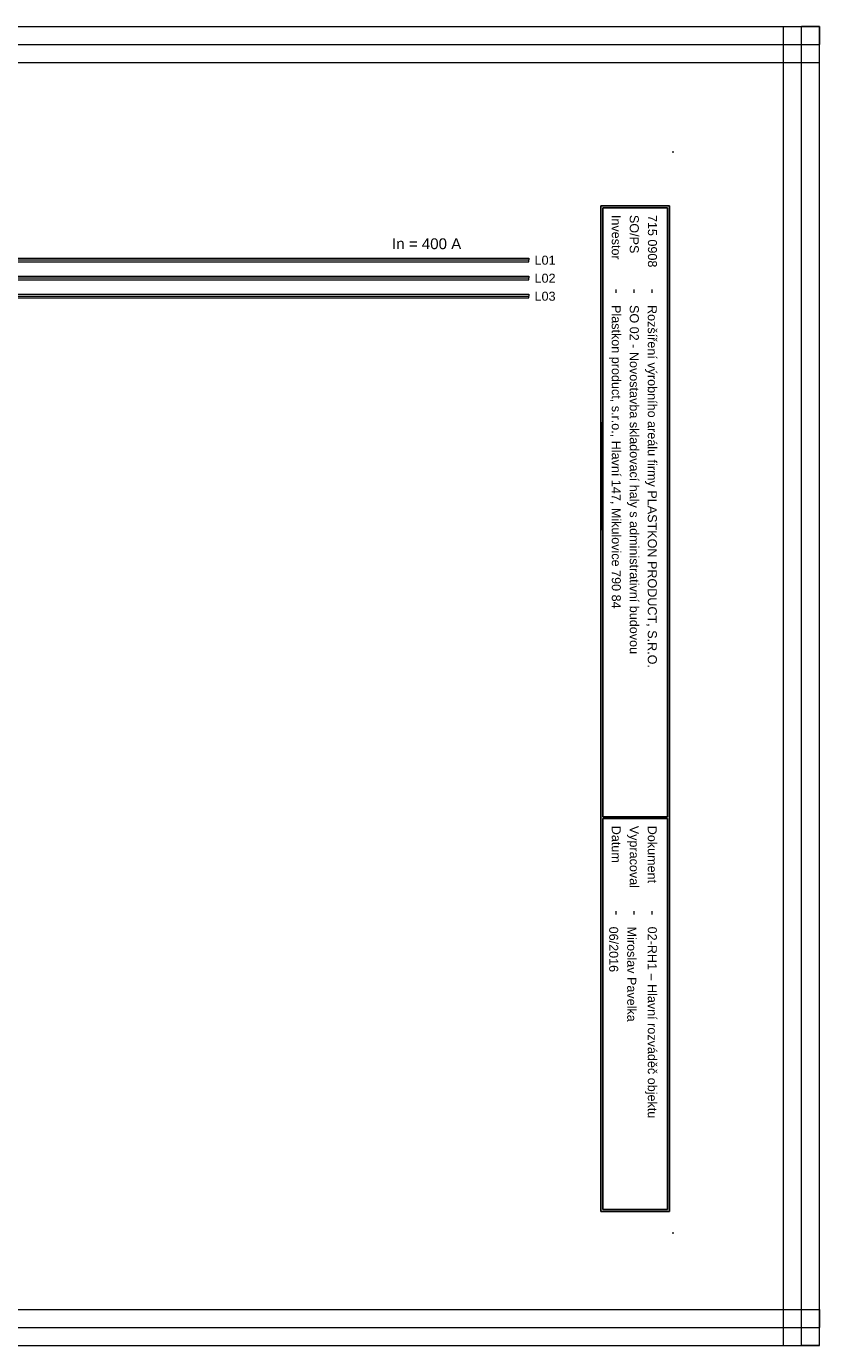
# Model space of a CAD drawing. Extents: x -721 to 7843, y 2912 to 4139.
# Tile 12 of 32: x 2391 to 2611, y 3359 to 3725. Entities that reach past the tile are written whole.
import ezdxf
from ezdxf.enums import TextEntityAlignment as Align

# ---------------------------------------------------------------- set-up
doc = ezdxf.new("R2010")
doc.units = 0
doc.header["$MEASUREMENT"] = 0
for name, color, linetype in [('1-KRESBA', 7, 'Continuous'), ('__Bílá', 7, 'Continuous'), ('__Oranžová', 30, 'Continuous'), ('__Vínová 220', 220, 'Continuous')]:
    doc.layers.add(name, color=color, linetype=linetype)
doc.styles.add('Arial', font='arial.ttf')

# ---------------------------------------------------------------- blocks, each defined once
blk = doc.blocks.new('BLK_Razítko_malé_pro_rozváděče')
at = {"layer": '__Bílá'}
for p, q in [((15, -1), (15, -20)), ((15, -1), (294, -1)), ((15.5, -1.5), (15.5, -19.5)), ((15.5, -1.5), (184.5, -1.5)), ((184.5, -1.5), (184.5, -19.5)), ((185, -1.5), (185, -19.5)), ((185, -1.5), (293.5, -1.5)), ((293.5, -19.5), (293.5, -1.5)), ((294, -20), (294, -1)), ((15, -20), (294, -20)), ((15.5, -19.5), (184.5, -19.5)), ((185, -19.5), (293.5, -19.5)), ((15, -405), (15, -419)), ((15, -405), (294, -405)), ((15.5, -405.5), (15.5, -418.5)), ((15.5, -405.5), (194.5, -405.5)), ((194.5, -405.5), (194.5, -418.5)), ((195, -405.5), (195, -418.5)), ((195, -405.5), (293.5, -405.5)), ((293.5, -405.5), (293.5, -418.5)), ((294, -405), (294, -419)), ((15, -419), (294, -419)), ((15.5, -418.5), (194.5, -418.5)), ((195, -418.5), (293.5, -418.5))]:
    blk.add_line(p, q, dxfattribs=at)
for p in [(0, 0), (300, 0), (0, -420), (300, -420)]:
    blk.add_point(p, dxfattribs=at)
at = {"layer": '__Bílá', "style": 'Arial'}
for s, height, p in [('-', 3, (38, -7)), ('Dokument', 2.5, (187, -7)), ('-', 3, (210.5, -7)), ('SO/PS', 2.5, (17.5, -12)), ('-', 3, (38, -12)), ('Vypracoval', 2.5, (187, -12)), ('-', 3, (210.5, -12)), ('Investor', 2.5, (17.5, -17)), ('Datum', 2.5, (187, -17)), ('-', 3, (38, -17)), ('-', 3, (210.5, -17)), ('PVLK PROJECT s.r.o. , Langrova 195/33,  787 01 Šumperk', 2.5, (17.5, -411)), ('Copyright © 2012 PVLK', 2.5, (197, -411)), ('Telefon: 773 836 685, mobil: 777 848 204, e-mail: %%Upavelka@pvlk.cz', 2.5, (17.5, -416)), ('Číslo dokumentu .....', 2.5, (197, -416))]:
    blk.add_text(s, height=height, dxfattribs=at).set_placement(p)
at = {"layer": '__Vínová 220', "char_height": 2.5, "attachment_point": 7, "style": 'Arial'}
for s, insert in [('715 0908', (17.5, -7)), ('Rozšíření výrobního areálu firmy PLASTKON PRODUCT, S.R.O.', (42.5, -7.75)), ('02-RH1 – Hlavní rozváděč objektu', (215, -7.75)), ('SO 02 - Novostavba skladovací haly s administrativní budovou', (42.5, -12.75)), ('Miroslav Pavelka', (215, -12.75)), ('Plastkon product, s.r.o., Hlavní 147, Mikulovice 790 84', (42.5, -17.75)), ('06/2016', (215, -17.75))]:
    blk.add_mtext(s, dxfattribs=dict(at, insert=insert))
at = {"layer": '__Vínová 220', "style": 'Arial'}
blk.add_attdef('ČÍSLO', text='', height=4, dxfattribs=at).set_placement((290, -416), align=Align.RIGHT)

msp = doc.modelspace()

# ---------------------------------------------------------------- linework, layer by layer
at = {"layer": '1-KRESBA', "color": 250, "linetype": 'Continuous'}
msp.add_line((2550.02, 3585), (2550.02, 3615), dxfattribs=at)
at = {"layer": '__Oranžová', "lineweight": 0}
for p, q in [((2180, 3660.5), (2530, 3660.5)), ((2180, 3660), (2530, 3660)), ((2180, 3659.5), (2530, 3659.5)), ((2530, 3660.5), (2530, 3660)), ((2530, 3659.5), (2530, 3660)), ((2180, 3655.5), (2530, 3655.5)), ((2180, 3655), (2530, 3655)), ((2180, 3654.5), (2530, 3654.5)), ((2530, 3655.5), (2530, 3655)), ((2530, 3654.5), (2530, 3655)), ((2180, 3650.5), (2530, 3650.5)), ((2180, 3650), (2530, 3650)), ((2530, 3650.5), (2530, 3650)), ((2530, 3649.5), (2530, 3650)), ((2180, 3649.5), (2530, 3649.5))]:
    msp.add_line(p, q, dxfattribs=at)
at = {"layer": '__Vínová 220', "lineweight": 0}
for p, q in [((2114.29, 3724.82), (2610.69, 3724.82)), ((2600.69, 3358.74), (2600.69, 3724.82)), ((2600.69, 3724.82), (2605.69, 3724.82)), ((2605.69, 3358.74), (2605.69, 3724.82)), ((2610.69, 3724.82), (2605.69, 3724.82)), ((2610.69, 3724.82), (2610.69, 3719.82)), ((2610.69, 3358.74), (2610.69, 3724.82)), ((2114.29, 3719.82), (2610.69, 3719.82)), ((2610.69, 3714.82), (2610.69, 3719.82)), ((2114.29, 3714.82), (2610.69, 3714.82)), ((2114.29, 3368.74), (2610.69, 3368.74)), ((2610.69, 3368.74), (2610.69, 3363.74)), ((2114.29, 3363.74), (2610.69, 3363.74)), ((2610.69, 3358.74), (2610.69, 3363.74)), ((2114.29, 3358.74), (2610.69, 3358.74)), ((2600.69, 3358.74), (2605.69, 3358.74)), ((2610.69, 3358.74), (2605.69, 3358.74))]:
    msp.add_line(p, q, dxfattribs=at)

# ---------------------------------------------------------------- block references
at = {"layer": '1-KRESBA', "rotation": 270}
msp.add_blockref('BLK_Razítko_malé_pro_rozváděče', (2570, 3690), dxfattribs=at).add_auto_attribs({'ČÍSLO': '21.6'})

# ---------------------------------------------------------------- texts
at = {"layer": '1-KRESBA', "color": 4, "linetype": 'Continuous', "style": 'Arial'}
msp.add_text('In = 400 A', height=3, dxfattribs=at).set_placement((2492, 3663))
at = {"layer": '__Oranžová', "lineweight": 0, "style": 'Arial'}
for s, p in [('L01', (2531.57, 3658.69)), ('L02', (2531.57, 3653.69)), ('L03', (2531.57, 3648.69))]:
    msp.add_text(s, height=2.5, dxfattribs=at).set_placement(p)

doc.saveas('drawing.dxf')
